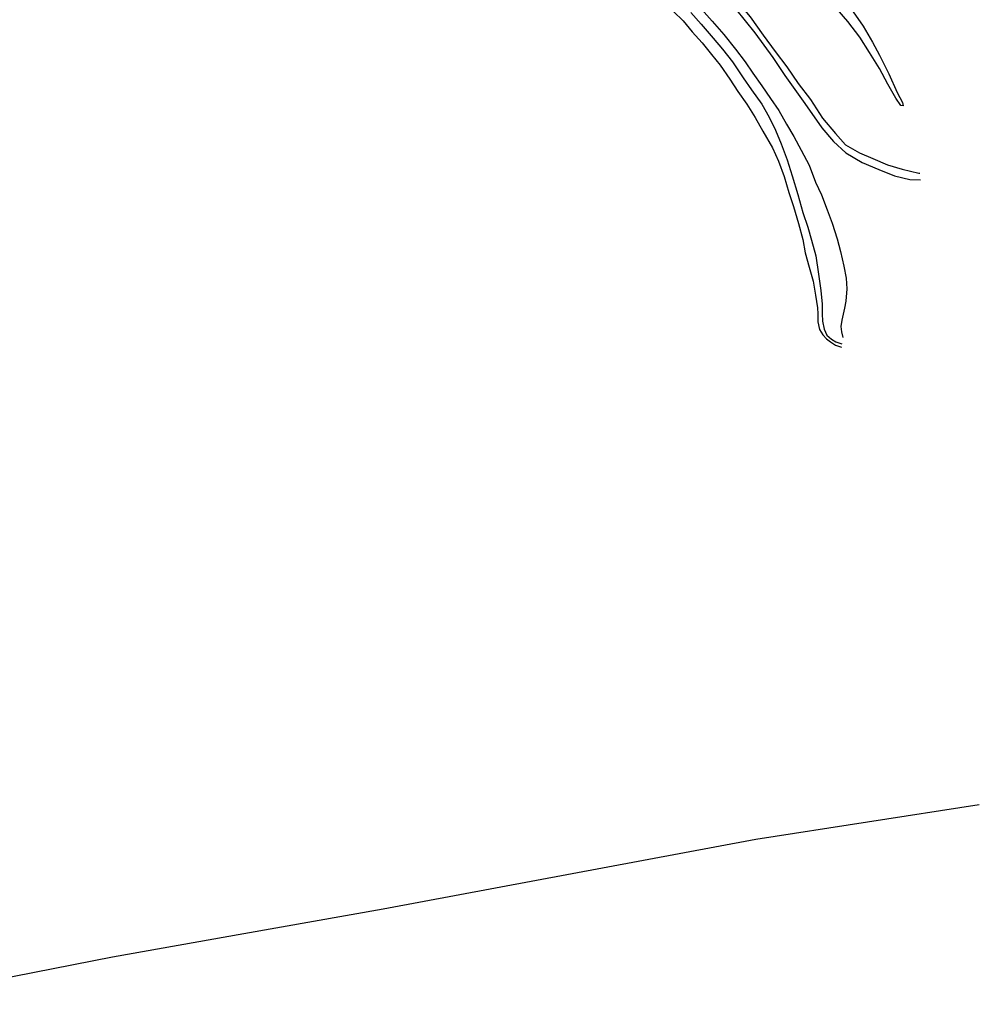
# Model space of a CAD drawing. Extents: x 158343 to 162498, y 431347 to 434500.
# Tile 62 of 68: x 159914 to 160281, y 433314 to 433690. Entities that reach past the tile are written whole.
import ezdxf

# ---------------------------------------------------------------- set-up
doc = ezdxf.new("R2010")
doc.units = 0
doc.header["$LTSCALE"] = 10
doc.header["$MEASUREMENT"] = 0
for name, color, linetype in [('33_trappen en balustraden', 252, 'CONTINUOUS'), ('47_binneninrichting', 8, 'CONTINUOUS'), ('G04', 8, 'CONTINUOUS')]:
    doc.layers.add(name, color=color, linetype=linetype)

msp = doc.modelspace()

# ---------------------------------------------------------------- linework, layer by layer
at = {"layer": '33_trappen en balustraden', "flags": 128}
for points in [[(160232.89, 433693.28), (160236.77, 433687.76), (160240.28, 433681.59), (160243.02, 433676.65), (160246.52, 433669.53), (160249.8, 433662.44), (160251.86, 433658.53), (160252.06, 433657.28), (160251.13, 433657.38), (160249.22, 433660.22), (160246.13, 433665.53), (160242.97, 433671.5), (160239.17, 433677.67), (160235.43, 433683.59), (160230.92, 433689.53), (160224.37, 433697.09)], [(160164.3, 433693.41), (160167.96, 433689.74), (160171.42, 433685.6), (160175.19, 433681.36), (160178.8, 433676.92), (160182.14, 433672.78), (160185.8, 433667.49), (160188.82, 433662.77), (160192.28, 433657.96), (160195.49, 433652.84), (160198.45, 433647.58), (160202.08, 433641.18), (160204.42, 433636.12), (160206.6, 433630.28), (160208.38, 433624.15), (160210.19, 433618.83), (160212.02, 433612.22), (160213.7, 433606.21), (160214.61, 433601), (160216.14, 433595.59), (160217.7, 433590.21), (160218.58, 433584.8), (160219.34, 433579.99), (160219.41, 433577.66), (160219.4, 433574.61), (160220.04, 433571.7), (160221.28, 433569.67), (160222.8, 433568.14), (160224.27, 433566.98), (160226.22, 433565.7), (160228.49, 433565.01)], [(160173.96, 433695.36), (160179.1, 433689.68), (160183.54, 433684.61), (160187.97, 433678.92), (160191.66, 433674.1), (160194.64, 433669.74), (160198.03, 433664.87), (160201.39, 433660.1), (160204.46, 433655.51), (160207.49, 433650.22), (160210.28, 433645.53), (160213.11, 433640.34), (160216.07, 433634.6), (160218.6, 433628.09), (160220.81, 433623.28), (160222.97, 433617.46), (160224.91, 433612.43), (160226.81, 433606.39), (160228.1, 433601.58), (160229.36, 433595.95), (160230.32, 433591.36), (160230.53, 433587.23), (160230.18, 433582.63), (160229.6, 433579.85), (160228.66, 433575.28), (160228.25, 433572.83), (160228.44, 433570.83), (160228.94, 433568.72)]]:
    msp.add_lwpolyline(points, dxfattribs=at)
at = {"layer": '47_binneninrichting', "flags": 128}
for points in [[(160152.75, 433730.76), (160158.4, 433726.59), (160164.67, 433721.86), (160169.96, 433717.14), (160174.87, 433712.54), (160179.73, 433707.62), (160184.27, 433702.75), (160188.73, 433697.11), (160193.59, 433691.26), (160198.5, 433684.31), (160203.06, 433678.12), (160207.64, 433672.14), (160211.88, 433665.87), (160216.63, 433659.65), (160221.26, 433652.55), (160226.17, 433646.71), (160230.01, 433642.36), (160235.38, 433639.27), (160240.4, 433637.15), (160246.03, 433634.73), (160251.68, 433633.03), (160257.98, 433631.56), (160258.39, 433631.55)], [(160151.77, 433728.02), (160155.8, 433725.27), (160164.83, 433717.66), (160171.74, 433711.58), (160179.87, 433703.64), (160187.95, 433694.36), (160195.37, 433685.15), (160202.17, 433675.77), (160206.86, 433668.92), (160214.4, 433658.16), (160220.98, 433648.83), (160225.46, 433643.58), (160230.18, 433639.36), (160236.42, 433635.59), (160242.77, 433632.96), (160248.77, 433630.47), (160254.62, 433629.14), (160258.62, 433629.03)], [(160170.85, 433692.94), (160174.84, 433688.55), (160179.42, 433683.2), (160182.96, 433678.93), (160186.75, 433674.14), (160190.89, 433668.05), (160194.12, 433663.43), (160197.98, 433657.86), (160200.84, 433652.92), (160203.28, 433647.93), (160205.44, 433642.72), (160207.67, 433636.66), (160209.58, 433630.47), (160211.73, 433623.41), (160213.76, 433616.52), (160215.64, 433610.93), (160217.05, 433605.95), (160218.66, 433599.89), (160219.66, 433592.85), (160220.56, 433586.62), (160221.12, 433581.41), (160221.13, 433577.76), (160221.17, 433574.95), (160221.86, 433571.85), (160222.88, 433569.54), (160224.61, 433568.09), (160226.25, 433566.95), (160228.63, 433566.21)]]:
    msp.add_lwpolyline(points, dxfattribs=at)
at = {"layer": 'G04', "flags": 128}
for points in [[(160000, 433340.66), (160053.22, 433350.15), (160195.77, 433376.77), (160281.16, 433389.99)], [(159862.88, 433313.62), (159881.57, 433318.44), (159949.84, 433331.72), (160000, 433340.66)]]:
    msp.add_lwpolyline(points, dxfattribs=at)

doc.saveas('drawing.dxf')
